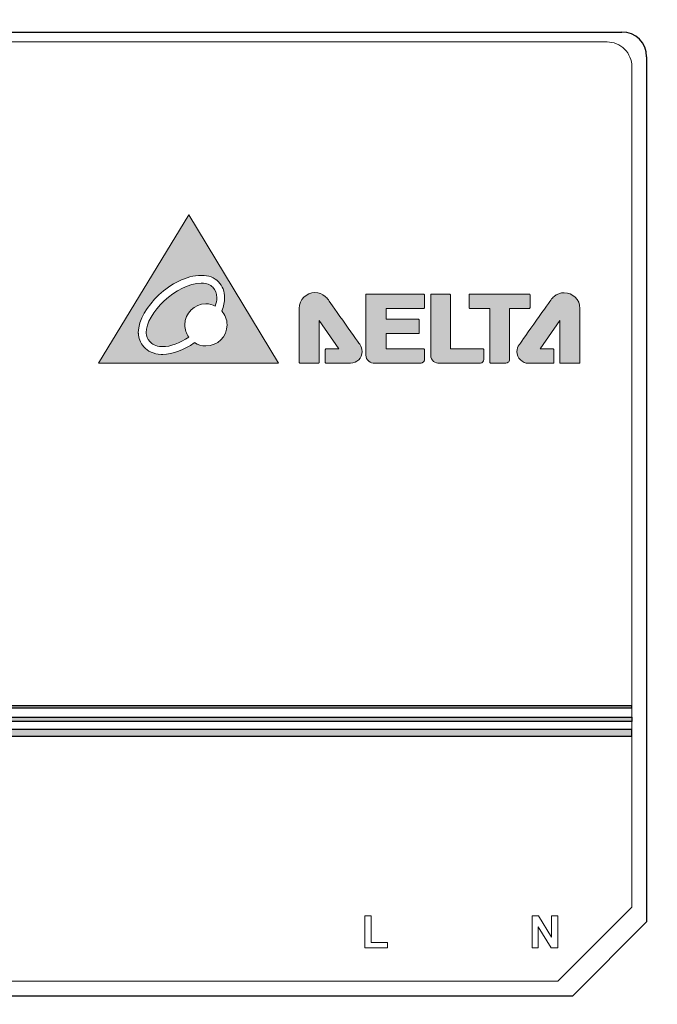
# Model space of a CAD drawing. Header units: inches. Extents: x 0 to 5108, y 0 to 2887.
# Tile 9 of 12: x 330 to 356, y 129 to 169. Entities that reach past the tile are written whole.
import ezdxf

# ---------------------------------------------------------------- set-up
doc = ezdxf.new("R2010")
doc.units = ezdxf.units.IN
doc.header["$MEASUREMENT"] = 0
doc.layers.add('Dimension', color=2, linetype='Continuous', lineweight=9)
doc.styles.add('ROMANS', font='romans')
doc.dimstyles.new('yutana', dxfattribs={"dimscale": 2, "dimtxt": 2, "dimasz": 1.5, "dimexe": 1, "dimexo": 1, "dimgap": 1, "dimtad": 1, "dimdec": 1, "dimzin": 0, "dimdsep": 46, "dimtxsty": 'ROMANS', "dimcen": 0, "dimadec": 0, "dimazin": 0, "dimtp": 0.01, "dimtm": 0.01, "dimtfac": 1, "dimtdec": 1, "dimtmove": 0, "dimatfit": 3, "dimfxl": 1, "dimtolj": 1, "dimtzin": 0, "dimlwd": 0, "dimlwe": 0, "dimarcsym": 0})

# ---------------------------------------------------------------- blocks, each defined once
blk = doc.blocks.new('*D21')
at = {"layer": 'Defpoints', "color": 0}
for p in [(357.306, 190.501), (378.806, 190.501), (274.306, 106.501)]:
    blk.add_point(p, dxfattribs=at)
at = {"layer": 'Dimension', "color": 0, "lineweight": 0}
for p, q in [((359.306, 190.501), (380.806, 190.501)), ((378.806, 112.501), (378.806, 184.501)), ((276.306, 106.501), (380.806, 106.501))]:
    blk.add_line(p, q, dxfattribs=at)
at = {"layer": 'Dimension', "color": 0}
for points in [[(377.806, 184.501), (379.806, 184.501), (378.806, 190.501)], [(377.806, 112.501), (379.806, 112.501), (378.806, 106.501)]]:
    blk.add_solid(points, dxfattribs=at)
at = {"layer": 'Dimension', "color": 0, "insert": (374.306, 148.501), "char_height": 5, "attachment_point": 5, "rotation": 90, "style": 'ROMANS'}
blk.add_mtext('\\A1;84.0', dxfattribs=at)
blk = doc.blocks.new('*D18')
at = {"color": 0, "lineweight": 0}
for p, q in [((274.306, 108.501), (274.306, 209.001)), ((357.306, 192.501), (357.306, 209.001)), ((277.306, 207.001), (354.306, 207.001))]:
    blk.add_line(p, q, dxfattribs=at)
at = {"color": 0}
for points in [[(277.306, 207.501), (277.306, 206.501), (274.306, 207.001)], [(354.306, 207.501), (354.306, 206.501), (357.306, 207.001)]]:
    blk.add_solid(points, dxfattribs=at)
at = {"layer": 'Defpoints', "color": 0}
for p in [(357.306, 207.001), (357.306, 190.501), (274.306, 106.501)]:
    blk.add_point(p, dxfattribs=at)
at = {"color": 0, "insert": (315.806, 211.001), "char_height": 4, "attachment_point": 5, "style": 'ROMANS'}
blk.add_mtext('\\A1;83.0', dxfattribs=at)

msp = doc.modelspace()

# ---------------------------------------------------------------- hatches: boundary and pattern name
h = msp.add_hatch(color=256)
edge = h.paths.add_edge_path(flags=16)
edge.add_spline(control_points=[(341.746, 156.819), (341.746, 156.819), (341.746, 156.819), (341.746, 156.819)], knot_values=[6, 6, 6, 6, 7, 7, 7, 7], degree=3, periodic=0)
edge = h.paths.add_edge_path(flags=17)
edge.add_spline(control_points=[(341.746, 156.819), (341.746, 156.819), (341.746, 156.819), (341.746, 156.819)], knot_values=[5, 5, 5, 5, 6, 6, 6, 6], degree=3, periodic=0)
edge = h.paths.add_edge_path(flags=17)
edge.add_spline(control_points=[(342.928, 157.161), (342.928, 157.161), (342.928, 157.161), (342.928, 157.161)], knot_values=[1, 1, 1, 1, 2, 2, 2, 2], degree=3, periodic=0)
edge = h.paths.add_edge_path(flags=17)
edge.add_spline(control_points=[(349.218, 154.751), (349.218, 154.751), (349.218, 154.751), (349.218, 154.751)], knot_values=[18, 18, 18, 18, 19, 19, 19, 19], degree=3, periodic=0)
edge = h.paths.add_edge_path(flags=17)
edge.add_spline(control_points=[(349.086, 154.601), (349.086, 154.601), (349.086, 154.601), (349.086, 154.601)], knot_values=[14, 14, 14, 14, 15, 15, 15, 15], degree=3, periodic=0)
edge = h.paths.add_edge_path(flags=16)
edge.add_spline(control_points=[(350.109, 154.608), (350.109, 154.608), (350.109, 154.608), (350.109, 154.608)], knot_values=[14, 14, 14, 14, 15, 15, 15, 15], degree=3, periodic=0)
edge = h.paths.add_edge_path(flags=0)
edge.add_spline(control_points=[(338.412, 157.252), (338.411, 157.432), (338.354, 157.574), (338.255, 157.674)], knot_values=[13, 13, 13, 13, 14, 14, 14, 14], degree=3, periodic=0)
edge.add_spline(control_points=[(338.255, 157.674), (338.155, 157.774), (338.006, 157.84), (337.79, 157.841)], knot_values=[0, 0, 0, 0, 1, 1, 1, 1], degree=3, periodic=0)
edge.add_spline(control_points=[(337.79, 157.841), (337.79, 157.841), (337.785, 157.841), (337.785, 157.841)], knot_values=[1, 1, 1, 1, 2, 2, 2, 2], degree=3, periodic=0)
edge.add_spline(control_points=[(337.785, 157.841), (337.298, 157.841), (336.725, 157.542), (336.286, 157.132)], knot_values=[2, 2, 2, 2, 3, 3, 3, 3], degree=3, periodic=0)
edge.add_spline(control_points=[(336.286, 157.132), (335.844, 156.724), (335.547, 156.203), (335.553, 155.845)], knot_values=[3, 3, 3, 3, 4, 4, 4, 4], degree=3, periodic=0)
edge.add_spline(control_points=[(335.553, 155.845), (335.553, 155.837), (335.553, 155.827), (335.554, 155.817)], knot_values=[4, 4, 4, 4, 5, 5, 5, 5], degree=3, periodic=0)
edge.add_spline(control_points=[(335.554, 155.817), (335.557, 155.717), (335.602, 155.581), (335.698, 155.477)], knot_values=[5, 5, 5, 5, 6, 6, 6, 6], degree=3, periodic=0)
edge.add_spline(control_points=[(335.698, 155.477), (335.794, 155.371), (335.937, 155.286), (336.172, 155.273)], knot_values=[6, 6, 6, 6, 7, 7, 7, 7], degree=3, periodic=0)
edge.add_spline(control_points=[(336.172, 155.273), (336.19, 155.273), (336.206, 155.273), (336.223, 155.273)], knot_values=[7, 7, 7, 7, 8, 8, 8, 8], degree=3, periodic=0)
edge.add_spline(control_points=[(336.223, 155.273), (336.531, 155.271), (336.916, 155.416), (337.277, 155.659)], knot_values=[8, 8, 8, 8, 9, 9, 9, 9], degree=3, periodic=0)
edge.add_spline(control_points=[(337.277, 155.659), (337.177, 155.798), (337.118, 155.969), (337.118, 156.154), (337.118, 156.625), (337.5, 157.008), (337.971, 157.008), (338.108, 157.008), (338.236, 156.975), (338.35, 156.917)], knot_values=[9, 9, 9, 9, 10, 10, 10, 11, 11, 11, 12, 12, 12, 12], degree=3, periodic=0)
edge.add_spline(control_points=[(338.35, 156.917), (338.391, 157.037), (338.412, 157.15), (338.412, 157.252)], knot_values=[12, 12, 12, 12, 13, 13, 13, 13], degree=3, periodic=0)
edge = h.paths.add_edge_path(flags=16)
edge.add_spline(control_points=[(338.612, 156.716), (338.745, 156.566), (338.826, 156.37), (338.826, 156.154), (338.826, 155.681), (338.443, 155.3), (337.971, 155.3)], knot_values=[13, 13, 13, 13, 14, 14, 14, 15, 15, 15, 15], degree=3, periodic=0)
edge.add_spline(control_points=[(337.971, 155.3), (337.802, 155.3), (337.645, 155.35), (337.513, 155.435)], knot_values=[0, 0, 0, 0, 1, 1, 1, 1], degree=3, periodic=0)
edge.add_spline(control_points=[(337.513, 155.435), (337.508, 155.433), (337.505, 155.429), (337.502, 155.428)], knot_values=[1, 1, 1, 1, 2, 2, 2, 2], degree=3, periodic=0)
edge.add_spline(control_points=[(337.502, 155.428), (337.089, 155.14), (336.64, 154.957), (336.223, 154.955)], knot_values=[2, 2, 2, 2, 3, 3, 3, 3], degree=3, periodic=0)
edge.add_spline(control_points=[(336.223, 154.955), (336.201, 154.955), (336.179, 154.956), (336.157, 154.957)], knot_values=[3, 3, 3, 3, 4, 4, 4, 4], degree=3, periodic=0)
edge.add_spline(control_points=[(336.157, 154.957), (335.847, 154.971), (335.612, 155.096), (335.463, 155.263)], knot_values=[4, 4, 4, 4, 5, 5, 5, 5], degree=3, periodic=0)
edge.add_spline(control_points=[(335.463, 155.263), (335.312, 155.43), (335.244, 155.629), (335.237, 155.803)], knot_values=[5, 5, 5, 5, 6, 6, 6, 6], degree=3, periodic=0)
edge.add_spline(control_points=[(335.237, 155.803), (335.235, 155.817), (335.235, 155.831), (335.235, 155.845)], knot_values=[6, 6, 6, 6, 7, 7, 7, 7], degree=3, periodic=0)
edge.add_spline(control_points=[(335.235, 155.845), (335.241, 156.359), (335.591, 156.913), (336.07, 157.363)], knot_values=[7, 7, 7, 7, 8, 8, 8, 8], degree=3, periodic=0)
edge.add_spline(control_points=[(336.07, 157.363), (336.551, 157.809), (337.171, 158.151), (337.781, 158.158)], knot_values=[8, 8, 8, 8, 9, 9, 9, 9], degree=3, periodic=0)
edge.add_spline(control_points=[(337.781, 158.158), (337.783, 158.158), (337.786, 158.158), (337.79, 158.158)], knot_values=[9, 9, 9, 9, 10, 10, 10, 10], degree=3, periodic=0)
edge.add_spline(control_points=[(337.79, 158.158), (338.073, 158.159), (338.315, 158.065), (338.48, 157.898)], knot_values=[10, 10, 10, 10, 11, 11, 11, 11], degree=3, periodic=0)
edge.add_spline(control_points=[(338.48, 157.898), (338.645, 157.731), (338.729, 157.5), (338.729, 157.252)], knot_values=[11, 11, 11, 11, 12, 12, 12, 12], degree=3, periodic=0)
edge.add_spline(control_points=[(338.729, 157.252), (338.729, 157.08), (338.689, 156.899), (338.612, 156.716)], knot_values=[12, 12, 12, 12, 13, 13, 13, 13], degree=3, periodic=0)
h.paths.add_polyline_path([(340.907, 154.601), (337.276, 160.601), (333.627, 154.601)])
edge = h.paths.add_edge_path()
edge.add_spline(control_points=[(353.106, 156.818), (353.106, 157.17), (352.82, 157.455), (352.468, 157.455)], knot_values=[21, 21, 21, 21, 22, 22, 22, 22], degree=3, periodic=0)
edge.add_spline(control_points=[(352.468, 157.455), (352.313, 157.455), (352.169, 157.399), (352.059, 157.306)], knot_values=[0, 0, 0, 0, 1, 1, 1, 1], degree=3, periodic=0)
edge.add_spline(control_points=[(352.059, 157.306), (352.017, 157.271), (351.965, 157.216), (351.926, 157.159)], knot_values=[1, 1, 1, 1, 2, 2, 2, 2], degree=3, periodic=0)
edge.add_spline(control_points=[(351.926, 157.159), (351.855, 157.059), (351.535, 156.605), (351.234, 156.177)], knot_values=[2, 2, 2, 2, 3, 3, 3, 3], degree=3, periodic=0)
edge.add_spline(control_points=[(351.234, 156.177), (350.931, 155.749), (350.645, 155.348), (350.645, 155.347)], knot_values=[3, 3, 3, 3, 4, 4, 4, 4], degree=3, periodic=0)
edge.add_spline(control_points=[(350.645, 155.347), (350.591, 155.27), (350.558, 155.176), (350.558, 155.074), (350.558, 154.813), (350.771, 154.601), (351.032, 154.601)], knot_values=[4, 4, 4, 4, 5, 5, 5, 6, 6, 6, 6], degree=3, periodic=0)
edge.add_spline(control_points=[(351.032, 154.601), (351.032, 154.601), (352.016, 154.601), (352.016, 154.601)], knot_values=[6, 6, 6, 6, 7, 7, 7, 7], degree=3, periodic=0)
edge.add_spline(control_points=[(352.016, 154.601), (352.025, 154.601), (352.034, 154.604), (352.04, 154.611)], knot_values=[7, 7, 7, 7, 8, 8, 8, 8], degree=3, periodic=0)
edge.add_spline(control_points=[(352.04, 154.611), (352.046, 154.617), (352.049, 154.626), (352.049, 154.635)], knot_values=[8, 8, 8, 8, 9, 9, 9, 9], degree=3, periodic=0)
edge.add_spline(control_points=[(352.049, 154.635), (352.049, 154.635), (352.049, 155.149), (352.049, 155.149)], knot_values=[9, 9, 9, 9, 10, 10, 10, 10], degree=3, periodic=0)
edge.add_spline(control_points=[(352.049, 155.149), (352.049, 155.157), (352.046, 155.166), (352.04, 155.172)], knot_values=[10, 10, 10, 10, 11, 11, 11, 11], degree=3, periodic=0)
edge.add_spline(control_points=[(352.04, 155.172), (352.034, 155.178), (352.025, 155.182), (352.016, 155.182)], knot_values=[11, 11, 11, 11, 12, 12, 12, 12], degree=3, periodic=0)
edge.add_spline(control_points=[(352.016, 155.182), (352.016, 155.182), (351.498, 155.182), (351.498, 155.182)], knot_values=[12, 12, 12, 12, 13, 13, 13, 13], degree=3, periodic=0)
edge.add_spline(control_points=[(351.498, 155.182), (351.498, 155.182), (352.295, 156.328), (352.295, 156.328)], knot_values=[13, 13, 13, 13, 14, 14, 14, 14], degree=3, periodic=0)
edge.add_spline(control_points=[(352.295, 156.328), (352.295, 156.328), (352.295, 154.635), (352.295, 154.635)], knot_values=[14, 14, 14, 14, 15, 15, 15, 15], degree=3, periodic=0)
edge.add_spline(control_points=[(352.295, 154.635), (352.295, 154.626), (352.299, 154.617), (352.304, 154.611)], knot_values=[15, 15, 15, 15, 16, 16, 16, 16], degree=3, periodic=0)
edge.add_spline(control_points=[(352.304, 154.611), (352.312, 154.604), (352.321, 154.601), (352.33, 154.601)], knot_values=[16, 16, 16, 16, 17, 17, 17, 17], degree=3, periodic=0)
edge.add_spline(control_points=[(352.33, 154.601), (352.33, 154.601), (353.072, 154.601), (353.072, 154.601)], knot_values=[17, 17, 17, 17, 18, 18, 18, 18], degree=3, periodic=0)
edge.add_spline(control_points=[(353.072, 154.601), (353.082, 154.601), (353.09, 154.604), (353.096, 154.611)], knot_values=[18, 18, 18, 18, 19, 19, 19, 19], degree=3, periodic=0)
edge.add_spline(control_points=[(353.096, 154.611), (353.102, 154.617), (353.106, 154.626), (353.106, 154.635)], knot_values=[19, 19, 19, 19, 20, 20, 20, 20], degree=3, periodic=0)
edge.add_spline(control_points=[(353.106, 154.635), (353.106, 154.635), (353.106, 156.818), (353.106, 156.818)], knot_values=[20, 20, 20, 20, 21, 21, 21, 21], degree=3, periodic=0)
edge = h.paths.add_edge_path()
edge.add_spline(control_points=[(344.208, 155.348), (344.208, 155.35), (343.922, 155.752), (343.62, 156.179)], knot_values=[25, 25, 25, 25, 26, 26, 26, 26], degree=3, periodic=0)
edge.add_spline(control_points=[(343.62, 156.179), (343.318, 156.607), (342.997, 157.06), (342.928, 157.161)], knot_values=[0, 0, 0, 0, 1, 1, 1, 1], degree=3, periodic=0)
edge.add_spline(control_points=[(342.928, 157.161), (342.888, 157.218), (342.836, 157.273), (342.794, 157.307)], knot_values=[2, 2, 2, 2, 3, 3, 3, 3], degree=3, periodic=0)
edge.add_spline(control_points=[(342.794, 157.307), (342.683, 157.401), (342.54, 157.457), (342.385, 157.457), (342.032, 157.457), (341.746, 157.172), (341.746, 156.819)], knot_values=[3, 3, 3, 3, 4, 4, 4, 5, 5, 5, 5], degree=3, periodic=0)
edge.add_spline(control_points=[(341.746, 156.819), (341.746, 156.819), (341.746, 155.849), (341.746, 155.849)], knot_values=[7, 7, 7, 7, 8, 8, 8, 8], degree=3, periodic=0)
edge.add_spline(control_points=[(341.746, 155.849), (341.746, 155.343), (341.746, 154.797), (341.746, 154.637), (341.746, 154.628), (341.75, 154.618), (341.758, 154.613)], knot_values=[8, 8, 8, 8, 9, 9, 9, 10, 10, 10, 10], degree=3, periodic=0)
edge.add_spline(control_points=[(341.758, 154.613), (341.763, 154.607), (341.771, 154.603), (341.781, 154.603)], knot_values=[10, 10, 10, 10, 11, 11, 11, 11], degree=3, periodic=0)
edge.add_spline(control_points=[(341.781, 154.603), (341.781, 154.603), (342.523, 154.603), (342.523, 154.603)], knot_values=[11, 11, 11, 11, 12, 12, 12, 12], degree=3, periodic=0)
edge.add_spline(control_points=[(342.523, 154.603), (342.533, 154.603), (342.542, 154.607), (342.547, 154.613)], knot_values=[12, 12, 12, 12, 13, 13, 13, 13], degree=3, periodic=0)
edge.add_spline(control_points=[(342.547, 154.613), (342.553, 154.618), (342.557, 154.628), (342.557, 154.637)], knot_values=[13, 13, 13, 13, 14, 14, 14, 14], degree=3, periodic=0)
edge.add_spline(control_points=[(342.557, 154.637), (342.557, 154.637), (342.557, 156.33), (342.557, 156.33)], knot_values=[14, 14, 14, 14, 15, 15, 15, 15], degree=3, periodic=0)
edge.add_spline(control_points=[(342.557, 156.33), (342.557, 156.33), (343.355, 155.184), (343.355, 155.184)], knot_values=[15, 15, 15, 15, 16, 16, 16, 16], degree=3, periodic=0)
edge.add_spline(control_points=[(343.355, 155.184), (343.355, 155.184), (342.837, 155.184), (342.837, 155.184)], knot_values=[16, 16, 16, 16, 17, 17, 17, 17], degree=3, periodic=0)
edge.add_spline(control_points=[(342.837, 155.184), (342.828, 155.184), (342.819, 155.18), (342.812, 155.173)], knot_values=[17, 17, 17, 17, 18, 18, 18, 18], degree=3, periodic=0)
edge.add_spline(control_points=[(342.812, 155.173), (342.806, 155.168), (342.802, 155.159), (342.802, 155.149)], knot_values=[18, 18, 18, 18, 19, 19, 19, 19], degree=3, periodic=0)
edge.add_spline(control_points=[(342.802, 155.149), (342.802, 155.149), (342.802, 154.637), (342.802, 154.637)], knot_values=[19, 19, 19, 19, 20, 20, 20, 20], degree=3, periodic=0)
edge.add_spline(control_points=[(342.802, 154.637), (342.802, 154.628), (342.806, 154.619), (342.812, 154.613)], knot_values=[20, 20, 20, 20, 21, 21, 21, 21], degree=3, periodic=0)
edge.add_spline(control_points=[(342.812, 154.613), (342.819, 154.606), (342.828, 154.603), (342.837, 154.603)], knot_values=[21, 21, 21, 21, 22, 22, 22, 22], degree=3, periodic=0)
edge.add_spline(control_points=[(342.837, 154.603), (342.837, 154.603), (343.82, 154.603), (343.82, 154.603)], knot_values=[22, 22, 22, 22, 23, 23, 23, 23], degree=3, periodic=0)
edge.add_spline(control_points=[(343.82, 154.603), (344.082, 154.603), (344.293, 154.814), (344.293, 155.077), (344.293, 155.178), (344.261, 155.271), (344.208, 155.348)], knot_values=[23, 23, 23, 23, 24, 24, 24, 25, 25, 25, 25], degree=3, periodic=0)
edge = h.paths.add_edge_path()
edge.add_spline(control_points=[(349.218, 154.752), (349.218, 154.8), (349.218, 155.042), (349.218, 155.149)], knot_values=[20, 20, 20, 20, 21, 21, 21, 21], degree=3, periodic=0)
edge.add_spline(control_points=[(349.218, 155.149), (349.218, 155.158), (349.215, 155.166), (349.209, 155.172)], knot_values=[0, 0, 0, 0, 1, 1, 1, 1], degree=3, periodic=0)
edge.add_spline(control_points=[(349.209, 155.172), (349.202, 155.179), (349.193, 155.182), (349.184, 155.182)], knot_values=[1, 1, 1, 1, 2, 2, 2, 2], degree=3, periodic=0)
edge.add_spline(control_points=[(349.184, 155.182), (349.184, 155.182), (347.862, 155.182), (347.862, 155.182)], knot_values=[2, 2, 2, 2, 3, 3, 3, 3], degree=3, periodic=0)
edge.add_spline(control_points=[(347.862, 155.182), (347.862, 155.182), (347.862, 157.367), (347.862, 157.367)], knot_values=[3, 3, 3, 3, 4, 4, 4, 4], degree=3, periodic=0)
edge.add_spline(control_points=[(347.862, 157.367), (347.862, 157.376), (347.858, 157.384), (347.852, 157.39)], knot_values=[4, 4, 4, 4, 5, 5, 5, 5], degree=3, periodic=0)
edge.add_spline(control_points=[(347.852, 157.39), (347.846, 157.396), (347.837, 157.4), (347.827, 157.4)], knot_values=[5, 5, 5, 5, 6, 6, 6, 6], degree=3, periodic=0)
edge.add_spline(control_points=[(347.827, 157.4), (347.827, 157.4), (347.1, 157.4), (347.1, 157.4)], knot_values=[6, 6, 6, 6, 7, 7, 7, 7], degree=3, periodic=0)
edge.add_spline(control_points=[(347.1, 157.4), (347.08, 157.4), (347.066, 157.386), (347.066, 157.367)], knot_values=[7, 7, 7, 7, 8, 8, 8, 8], degree=3, periodic=0)
edge.add_spline(control_points=[(347.066, 157.367), (347.066, 157.367), (347.066, 157.075), (347.066, 157.075)], knot_values=[8, 8, 8, 8, 9, 9, 9, 9], degree=3, periodic=0)
edge.add_spline(control_points=[(347.066, 157.075), (347.066, 157.075), (347.066, 156.274), (347.066, 156.274)], knot_values=[9, 9, 9, 9, 10, 10, 10, 10], degree=3, periodic=0)
edge.add_spline(control_points=[(347.066, 156.274), (347.066, 156.274), (347.066, 154.938), (347.066, 154.938)], knot_values=[10, 10, 10, 10, 11, 11, 11, 11], degree=3, periodic=0)
edge.add_spline(control_points=[(347.066, 154.938), (347.066, 154.815), (347.118, 154.732), (347.186, 154.678)], knot_values=[11, 11, 11, 11, 12, 12, 12, 12], degree=3, periodic=0)
edge.add_spline(control_points=[(347.186, 154.678), (347.255, 154.624), (347.338, 154.601), (347.401, 154.601)], knot_values=[12, 12, 12, 12, 13, 13, 13, 13], degree=3, periodic=0)
edge.add_spline(control_points=[(347.401, 154.601), (347.401, 154.601), (349.086, 154.601), (349.086, 154.601)], knot_values=[13, 13, 13, 13, 14, 14, 14, 14], degree=3, periodic=0)
edge.add_spline(control_points=[(349.086, 154.601), (349.086, 154.601), (349.087, 154.601), (349.087, 154.601)], knot_values=[15, 15, 15, 15, 16, 16, 16, 16], degree=3, periodic=0)
edge.add_spline(control_points=[(349.087, 154.601), (349.124, 154.602), (349.154, 154.624), (349.179, 154.655)], knot_values=[16, 16, 16, 16, 17, 17, 17, 17], degree=3, periodic=0)
edge.add_spline(control_points=[(349.179, 154.655), (349.202, 154.688), (349.216, 154.723), (349.218, 154.751)], knot_values=[17, 17, 17, 17, 18, 18, 18, 18], degree=3, periodic=0)
edge.add_spline(control_points=[(349.218, 154.751), (349.218, 154.751), (349.218, 154.752), (349.218, 154.752)], knot_values=[19, 19, 19, 19, 20, 20, 20, 20], degree=3, periodic=0)
edge = h.paths.add_edge_path()
edge.add_spline(control_points=[(346.812, 154.73), (346.812, 154.73), (346.812, 155.154), (346.812, 155.154)], knot_values=[30, 30, 30, 30, 31, 31, 31, 31], degree=3, periodic=0)
edge.add_spline(control_points=[(346.812, 155.154), (346.812, 155.164), (346.808, 155.172), (346.802, 155.178)], knot_values=[0, 0, 0, 0, 1, 1, 1, 1], degree=3, periodic=0)
edge.add_spline(control_points=[(346.802, 155.178), (346.796, 155.184), (346.787, 155.189), (346.778, 155.189)], knot_values=[1, 1, 1, 1, 2, 2, 2, 2], degree=3, periodic=0)
edge.add_spline(control_points=[(346.778, 155.189), (346.778, 155.189), (345.264, 155.189), (345.264, 155.189)], knot_values=[2, 2, 2, 2, 3, 3, 3, 3], degree=3, periodic=0)
edge.add_spline(control_points=[(345.264, 155.189), (345.264, 155.189), (345.264, 155.8), (345.264, 155.8)], knot_values=[3, 3, 3, 3, 4, 4, 4, 4], degree=3, periodic=0)
edge.add_spline(control_points=[(345.264, 155.8), (345.264, 155.8), (346.568, 155.8), (346.568, 155.8)], knot_values=[4, 4, 4, 4, 5, 5, 5, 5], degree=3, periodic=0)
edge.add_spline(control_points=[(346.568, 155.8), (346.579, 155.8), (346.587, 155.803), (346.593, 155.81)], knot_values=[5, 5, 5, 5, 6, 6, 6, 6], degree=3, periodic=0)
edge.add_spline(control_points=[(346.593, 155.81), (346.6, 155.817), (346.603, 155.825), (346.603, 155.834)], knot_values=[6, 6, 6, 6, 7, 7, 7, 7], degree=3, periodic=0)
edge.add_spline(control_points=[(346.603, 155.834), (346.603, 155.834), (346.603, 156.348), (346.603, 156.348)], knot_values=[7, 7, 7, 7, 8, 8, 8, 8], degree=3, periodic=0)
edge.add_spline(control_points=[(346.603, 156.348), (346.603, 156.359), (346.6, 156.367), (346.593, 156.373)], knot_values=[8, 8, 8, 8, 9, 9, 9, 9], degree=3, periodic=0)
edge.add_spline(control_points=[(346.593, 156.373), (346.587, 156.379), (346.579, 156.383), (346.568, 156.383)], knot_values=[9, 9, 9, 9, 10, 10, 10, 10], degree=3, periodic=0)
edge.add_spline(control_points=[(346.568, 156.383), (346.568, 156.383), (345.267, 156.383), (345.267, 156.383)], knot_values=[10, 10, 10, 10, 11, 11, 11, 11], degree=3, periodic=0)
edge.add_spline(control_points=[(345.267, 156.383), (345.267, 156.383), (345.267, 156.811), (345.267, 156.811)], knot_values=[11, 11, 11, 11, 12, 12, 12, 12], degree=3, periodic=0)
edge.add_spline(control_points=[(345.267, 156.811), (345.267, 156.811), (346.778, 156.811), (346.778, 156.811)], knot_values=[12, 12, 12, 12, 13, 13, 13, 13], degree=3, periodic=0)
edge.add_spline(control_points=[(346.778, 156.811), (346.787, 156.811), (346.796, 156.814), (346.802, 156.819)], knot_values=[13, 13, 13, 13, 14, 14, 14, 14], degree=3, periodic=0)
edge.add_spline(control_points=[(346.802, 156.819), (346.808, 156.826), (346.812, 156.835), (346.812, 156.844)], knot_values=[14, 14, 14, 14, 15, 15, 15, 15], degree=3, periodic=0)
edge.add_spline(control_points=[(346.812, 156.844), (346.812, 156.844), (346.812, 157.369), (346.812, 157.369)], knot_values=[15, 15, 15, 15, 16, 16, 16, 16], degree=3, periodic=0)
edge.add_spline(control_points=[(346.812, 157.369), (346.812, 157.378), (346.808, 157.386), (346.802, 157.392)], knot_values=[16, 16, 16, 16, 17, 17, 17, 17], degree=3, periodic=0)
edge.add_spline(control_points=[(346.802, 157.392), (346.796, 157.398), (346.787, 157.402), (346.778, 157.402)], knot_values=[17, 17, 17, 17, 18, 18, 18, 18], degree=3, periodic=0)
edge.add_spline(control_points=[(346.778, 157.402), (346.778, 157.402), (344.476, 157.402), (344.476, 157.402)], knot_values=[18, 18, 18, 18, 19, 19, 19, 19], degree=3, periodic=0)
edge.add_spline(control_points=[(344.476, 157.402), (344.467, 157.402), (344.458, 157.398), (344.452, 157.392)], knot_values=[19, 19, 19, 19, 20, 20, 20, 20], degree=3, periodic=0)
edge.add_spline(control_points=[(344.452, 157.392), (344.446, 157.386), (344.441, 157.377), (344.441, 157.369)], knot_values=[20, 20, 20, 20, 21, 21, 21, 21], degree=3, periodic=0)
edge.add_spline(control_points=[(344.441, 157.369), (344.441, 157.369), (344.441, 154.929), (344.441, 154.929)], knot_values=[21, 21, 21, 21, 22, 22, 22, 22], degree=3, periodic=0)
edge.add_spline(control_points=[(344.441, 154.929), (344.441, 154.825), (344.494, 154.744), (344.563, 154.688)], knot_values=[22, 22, 22, 22, 23, 23, 23, 23], degree=3, periodic=0)
edge.add_spline(control_points=[(344.563, 154.688), (344.635, 154.632), (344.722, 154.602), (344.793, 154.601)], knot_values=[23, 23, 23, 23, 24, 24, 24, 24], degree=3, periodic=0)
edge.add_spline(control_points=[(344.793, 154.601), (344.793, 154.601), (346.659, 154.601), (346.659, 154.601)], knot_values=[24, 24, 24, 24, 25, 25, 25, 25], degree=3, periodic=0)
edge.add_spline(control_points=[(346.659, 154.601), (346.699, 154.602), (346.734, 154.621), (346.765, 154.648)], knot_values=[25, 25, 25, 25, 26, 26, 26, 26], degree=3, periodic=0)
edge.add_spline(control_points=[(346.765, 154.648), (346.78, 154.663), (346.79, 154.677), (346.798, 154.69)], knot_values=[26, 26, 26, 26, 27, 27, 27, 27], degree=3, periodic=0)
edge.add_spline(control_points=[(346.798, 154.69), (346.803, 154.697), (346.805, 154.704), (346.807, 154.708)], knot_values=[27, 27, 27, 27, 28, 28, 28, 28], degree=3, periodic=0)
edge.add_spline(control_points=[(346.807, 154.708), (346.808, 154.715), (346.812, 154.717), (346.812, 154.729)], knot_values=[28, 28, 28, 28, 29, 29, 29, 29], degree=3, periodic=0)
edge.add_spline(control_points=[(346.812, 154.729), (346.812, 154.729), (346.812, 154.73), (346.812, 154.73)], knot_values=[29, 29, 29, 29, 30, 30, 30, 30], degree=3, periodic=0)
edge = h.paths.add_edge_path()
edge.add_spline(control_points=[(351.052, 156.818), (351.061, 156.818), (351.07, 156.822), (351.077, 156.828)], knot_values=[20, 20, 20, 20, 21, 21, 21, 21], degree=3, periodic=0)
edge.add_spline(control_points=[(351.077, 156.828), (351.082, 156.834), (351.086, 156.843), (351.086, 156.852)], knot_values=[0, 0, 0, 0, 1, 1, 1, 1], degree=3, periodic=0)
edge.add_spline(control_points=[(351.086, 156.852), (351.086, 156.852), (351.086, 157.366), (351.086, 157.366)], knot_values=[1, 1, 1, 1, 2, 2, 2, 2], degree=3, periodic=0)
edge.add_spline(control_points=[(351.086, 157.366), (351.086, 157.384), (351.071, 157.4), (351.052, 157.4)], knot_values=[2, 2, 2, 2, 3, 3, 3, 3], degree=3, periodic=0)
edge.add_spline(control_points=[(351.052, 157.4), (351.052, 157.4), (348.657, 157.402), (348.657, 157.402)], knot_values=[3, 3, 3, 3, 4, 4, 4, 4], degree=3, periodic=0)
edge.add_spline(control_points=[(348.657, 157.402), (348.648, 157.402), (348.639, 157.398), (348.633, 157.392)], knot_values=[4, 4, 4, 4, 5, 5, 5, 5], degree=3, periodic=0)
edge.add_spline(control_points=[(348.633, 157.392), (348.627, 157.387), (348.623, 157.377), (348.623, 157.369)], knot_values=[5, 5, 5, 5, 6, 6, 6, 6], degree=3, periodic=0)
edge.add_spline(control_points=[(348.623, 157.369), (348.623, 157.369), (348.623, 156.849), (348.623, 156.849)], knot_values=[6, 6, 6, 6, 7, 7, 7, 7], degree=3, periodic=0)
edge.add_spline(control_points=[(348.623, 156.849), (348.623, 156.84), (348.627, 156.832), (348.633, 156.824)], knot_values=[7, 7, 7, 7, 8, 8, 8, 8], degree=3, periodic=0)
edge.add_spline(control_points=[(348.633, 156.824), (348.639, 156.819), (348.648, 156.815), (348.657, 156.815)], knot_values=[8, 8, 8, 8, 9, 9, 9, 9], degree=3, periodic=0)
edge.add_spline(control_points=[(348.657, 156.815), (348.657, 156.815), (349.464, 156.815), (349.464, 156.815)], knot_values=[9, 9, 9, 9, 10, 10, 10, 10], degree=3, periodic=0)
edge.add_spline(control_points=[(349.464, 156.815), (349.464, 156.815), (349.464, 154.642), (349.464, 154.642)], knot_values=[10, 10, 10, 10, 11, 11, 11, 11], degree=3, periodic=0)
edge.add_spline(control_points=[(349.464, 154.642), (349.464, 154.632), (349.468, 154.624), (349.474, 154.617)], knot_values=[11, 11, 11, 11, 12, 12, 12, 12], degree=3, periodic=0)
edge.add_spline(control_points=[(349.474, 154.617), (349.481, 154.611), (349.489, 154.608), (349.497, 154.608)], knot_values=[12, 12, 12, 12, 13, 13, 13, 13], degree=3, periodic=0)
edge.add_spline(control_points=[(349.497, 154.608), (349.497, 154.608), (350.109, 154.608), (350.109, 154.608)], knot_values=[13, 13, 13, 13, 14, 14, 14, 14], degree=3, periodic=0)
edge.add_spline(control_points=[(350.109, 154.608), (350.14, 154.608), (350.175, 154.618), (350.205, 154.643)], knot_values=[15, 15, 15, 15, 16, 16, 16, 16], degree=3, periodic=0)
edge.add_spline(control_points=[(350.205, 154.643), (350.231, 154.666), (350.254, 154.706), (350.254, 154.761)], knot_values=[16, 16, 16, 16, 17, 17, 17, 17], degree=3, periodic=0)
edge.add_spline(control_points=[(350.254, 154.761), (350.254, 154.761), (350.254, 156.801), (350.254, 156.801)], knot_values=[17, 17, 17, 17, 18, 18, 18, 18], degree=3, periodic=0)
edge.add_spline(control_points=[(350.254, 156.801), (350.254, 156.801), (350.254, 156.818), (350.254, 156.818)], knot_values=[18, 18, 18, 18, 19, 19, 19, 19], degree=3, periodic=0)
edge.add_spline(control_points=[(350.254, 156.818), (350.254, 156.818), (351.052, 156.818), (351.052, 156.818)], knot_values=[19, 19, 19, 19, 20, 20, 20, 20], degree=3, periodic=0)
h = msp.add_hatch(color=256)
h.paths.add_polyline_path([(276.206, 140.659), (355.206, 140.659), (355.206, 140.747), (276.206, 140.747)])
h.paths.add_polyline_path([(355.206, 140.11), (276.206, 140.11), (276.206, 140.286), (355.206, 140.286)])
h.paths.add_polyline_path([(276.206, 139.512), (355.206, 139.512), (355.206, 139.777), (276.206, 139.777)])

# ---------------------------------------------------------------- linework, layer by layer
at = {"linetype": 'Continuous'}
for p, q in [((276.806, 168.001), (354.806, 168.001)), ((355.806, 167.001), (355.806, 132.001)), ((352.806, 129.001), (355.806, 132.001)), ((352.806, 129.001), (276.806, 129.001))]:
    msp.add_line(p, q, dxfattribs=at)
at = {"lineweight": 0}
for p, q in [((337.276, 160.601), (333.627, 154.601)), ((340.907, 154.601), (337.276, 160.601)), ((333.627, 154.601), (340.907, 154.601)), ((344.399, 130.948), (344.399, 132.248)), ((344.399, 132.248), (344.664, 132.248)), ((344.664, 132.248), (344.664, 131.169)), ((351.174, 130.948), (351.174, 132.248)), ((351.174, 132.248), (351.43, 132.248)), ((351.43, 132.248), (351.962, 131.38)), ((351.962, 131.38), (351.962, 132.248)), ((351.962, 132.248), (352.206, 132.248)), ((352.206, 132.248), (352.206, 130.948)), ((351.943, 130.948), (351.419, 131.795)), ((351.419, 131.795), (351.419, 130.948)), ((344.664, 131.169), (345.322, 131.169)), ((345.322, 131.169), (345.322, 130.948)), ((345.322, 130.948), (344.399, 130.948)), ((351.419, 130.948), (351.174, 130.948)), ((352.206, 130.948), (351.943, 130.948))]:
    msp.add_line(p, q, dxfattribs=at)
msp.add_lwpolyline([(276.206, 130.601), (276.206, 166.601, -0.414214), (277.206, 167.601), (354.206, 167.601, -0.414214), (355.206, 166.601), (355.206, 132.601), (352.206, 129.601), (277.206, 129.601, -0.414214)], format="xyb", close=True, dxfattribs=at)
for points in [[(276.206, 140.659), (355.206, 140.659), (355.206, 140.747), (276.206, 140.747)], [(355.206, 140.11), (276.206, 140.11), (276.206, 140.286), (355.206, 140.286)], [(276.206, 139.512), (355.206, 139.512), (355.206, 139.777), (276.206, 139.777)]]:
    msp.add_lwpolyline(points, close=True)
at = {"linetype": 'Continuous'}
msp.add_arc((354.806, 167.001), 1, 0, 90, dxfattribs=at)
at = {"lineweight": 0}
for points in [[(336.07, 157.363), (336.551, 157.809), (337.171, 158.151), (337.781, 158.158)], [(337.781, 158.158), (337.783, 158.158), (337.786, 158.158), (337.79, 158.158)], [(337.79, 158.158), (338.073, 158.159), (338.315, 158.065), (338.48, 157.898)], [(337.785, 157.841), (337.298, 157.841), (336.725, 157.542), (336.286, 157.132)], [(337.79, 157.841), (337.79, 157.841), (337.785, 157.841), (337.785, 157.841)], [(338.255, 157.674), (338.155, 157.774), (338.006, 157.84), (337.79, 157.841)], [(338.48, 157.898), (338.645, 157.731), (338.729, 157.5), (338.729, 157.252)], [(335.235, 155.845), (335.241, 156.359), (335.591, 156.913), (336.07, 157.363)], [(338.412, 157.252), (338.411, 157.432), (338.354, 157.574), (338.255, 157.674)], [(344.452, 157.392), (344.446, 157.386), (344.441, 157.377), (344.441, 157.369)], [(344.441, 157.369), (344.441, 157.369), (344.441, 154.929), (344.441, 154.929)], [(344.476, 157.402), (344.467, 157.402), (344.458, 157.398), (344.452, 157.392)], [(346.778, 157.402), (346.778, 157.402), (344.476, 157.402), (344.476, 157.402)], [(346.802, 157.392), (346.796, 157.398), (346.787, 157.402), (346.778, 157.402)], [(346.812, 157.369), (346.812, 157.378), (346.808, 157.386), (346.802, 157.392)], [(346.812, 156.844), (346.812, 156.844), (346.812, 157.369), (346.812, 157.369)], [(347.1, 157.4), (347.08, 157.4), (347.066, 157.386), (347.066, 157.367)], [(347.066, 157.367), (347.066, 157.367), (347.066, 157.075), (347.066, 157.075)], [(347.827, 157.4), (347.827, 157.4), (347.1, 157.4), (347.1, 157.4)], [(347.852, 157.39), (347.846, 157.396), (347.837, 157.4), (347.827, 157.4)], [(347.862, 157.367), (347.862, 157.376), (347.858, 157.384), (347.852, 157.39)], [(347.862, 155.182), (347.862, 155.182), (347.862, 157.367), (347.862, 157.367)], [(348.633, 157.392), (348.627, 157.387), (348.623, 157.377), (348.623, 157.369)], [(348.623, 157.369), (348.623, 157.369), (348.623, 156.849), (348.623, 156.849)], [(348.657, 157.402), (348.648, 157.402), (348.639, 157.398), (348.633, 157.392)], [(351.052, 157.4), (351.052, 157.4), (348.657, 157.402), (348.657, 157.402)], [(351.086, 157.366), (351.086, 157.384), (351.071, 157.4), (351.052, 157.4)], [(351.086, 156.852), (351.086, 156.852), (351.086, 157.366), (351.086, 157.366)], [(352.468, 157.455), (352.313, 157.455), (352.169, 157.399), (352.059, 157.306)], [(353.106, 156.818), (353.106, 157.17), (352.82, 157.455), (352.468, 157.455)], [(336.286, 157.132), (335.844, 156.724), (335.547, 156.203), (335.553, 155.845)], [(338.35, 156.917), (338.391, 157.037), (338.412, 157.15), (338.412, 157.252)], [(338.729, 157.252), (338.729, 157.08), (338.689, 156.899), (338.612, 156.716)], [(342.928, 157.161), (342.888, 157.218), (342.836, 157.273), (342.794, 157.307)], [(343.62, 156.179), (343.318, 156.607), (342.997, 157.06), (342.928, 157.161)], [(342.928, 157.161), (342.928, 157.161), (342.928, 157.161), (342.928, 157.161)], [(347.066, 157.075), (347.066, 157.075), (347.066, 156.274), (347.066, 156.274)], [(351.926, 157.159), (351.855, 157.059), (351.535, 156.605), (351.234, 156.177)], [(352.059, 157.306), (352.017, 157.271), (351.965, 157.216), (351.926, 157.159)], [(341.746, 156.819), (341.746, 156.819), (341.746, 156.819), (341.746, 156.819)], [(341.746, 156.819), (341.746, 156.819), (341.746, 156.819), (341.746, 156.819)], [(341.746, 156.819), (341.746, 156.819), (341.746, 155.849), (341.746, 155.849)], [(345.267, 156.383), (345.267, 156.383), (345.267, 156.811), (345.267, 156.811)], [(345.267, 156.811), (345.267, 156.811), (346.778, 156.811), (346.778, 156.811)], [(346.778, 156.811), (346.787, 156.811), (346.796, 156.814), (346.802, 156.819)], [(346.802, 156.819), (346.808, 156.826), (346.812, 156.835), (346.812, 156.844)], [(348.623, 156.849), (348.623, 156.84), (348.627, 156.832), (348.633, 156.824)], [(348.633, 156.824), (348.639, 156.819), (348.648, 156.815), (348.657, 156.815)], [(348.657, 156.815), (348.657, 156.815), (349.464, 156.815), (349.464, 156.815)], [(349.464, 156.815), (349.464, 156.815), (349.464, 154.642), (349.464, 154.642)], [(350.254, 156.801), (350.254, 156.801), (350.254, 156.818), (350.254, 156.818)], [(350.254, 156.818), (350.254, 156.818), (351.052, 156.818), (351.052, 156.818)], [(350.254, 154.761), (350.254, 154.761), (350.254, 156.801), (350.254, 156.801)], [(351.052, 156.818), (351.061, 156.818), (351.07, 156.822), (351.077, 156.828)], [(351.077, 156.828), (351.082, 156.834), (351.086, 156.843), (351.086, 156.852)], [(353.106, 154.635), (353.106, 154.635), (353.106, 156.818), (353.106, 156.818)], [(342.557, 154.637), (342.557, 154.637), (342.557, 156.33), (342.557, 156.33)], [(342.557, 156.33), (342.557, 156.33), (343.355, 155.184), (343.355, 155.184)], [(344.208, 155.348), (344.208, 155.35), (343.922, 155.752), (343.62, 156.179)], [(346.568, 156.383), (346.568, 156.383), (345.267, 156.383), (345.267, 156.383)], [(346.593, 156.373), (346.587, 156.379), (346.579, 156.383), (346.568, 156.383)], [(346.603, 156.348), (346.603, 156.359), (346.6, 156.367), (346.593, 156.373)], [(346.603, 155.834), (346.603, 155.834), (346.603, 156.348), (346.603, 156.348)], [(347.066, 156.274), (347.066, 156.274), (347.066, 154.938), (347.066, 154.938)], [(351.234, 156.177), (350.931, 155.749), (350.645, 155.348), (350.645, 155.347)], [(351.498, 155.182), (351.498, 155.182), (352.295, 156.328), (352.295, 156.328)], [(352.295, 156.328), (352.295, 156.328), (352.295, 154.635), (352.295, 154.635)], [(335.237, 155.803), (335.235, 155.817), (335.235, 155.831), (335.235, 155.845)], [(335.463, 155.263), (335.312, 155.43), (335.244, 155.629), (335.237, 155.803)], [(335.553, 155.845), (335.553, 155.837), (335.553, 155.827), (335.554, 155.817)], [(335.554, 155.817), (335.557, 155.717), (335.602, 155.581), (335.698, 155.477)], [(345.264, 155.189), (345.264, 155.189), (345.264, 155.8), (345.264, 155.8)], [(345.264, 155.8), (345.264, 155.8), (346.568, 155.8), (346.568, 155.8)], [(346.568, 155.8), (346.579, 155.8), (346.587, 155.803), (346.593, 155.81)], [(346.593, 155.81), (346.6, 155.817), (346.603, 155.825), (346.603, 155.834)], [(335.698, 155.477), (335.794, 155.371), (335.937, 155.286), (336.172, 155.273)], [(336.223, 155.273), (336.531, 155.271), (336.916, 155.416), (337.277, 155.659)], [(337.502, 155.428), (337.089, 155.14), (336.64, 154.957), (336.223, 154.955)], [(337.513, 155.435), (337.508, 155.433), (337.505, 155.429), (337.502, 155.428)], [(337.971, 155.3), (337.802, 155.3), (337.645, 155.35), (337.513, 155.435)], [(336.157, 154.957), (335.847, 154.971), (335.612, 155.096), (335.463, 155.263)], [(336.172, 155.273), (336.19, 155.273), (336.206, 155.273), (336.223, 155.273)], [(342.812, 155.173), (342.806, 155.168), (342.802, 155.159), (342.802, 155.149)], [(342.802, 155.149), (342.802, 155.149), (342.802, 154.637), (342.802, 154.637)], [(342.837, 155.184), (342.828, 155.184), (342.819, 155.18), (342.812, 155.173)], [(343.355, 155.184), (343.355, 155.184), (342.837, 155.184), (342.837, 155.184)], [(346.778, 155.189), (346.778, 155.189), (345.264, 155.189), (345.264, 155.189)], [(346.802, 155.178), (346.796, 155.184), (346.787, 155.189), (346.778, 155.189)], [(346.812, 155.154), (346.812, 155.164), (346.808, 155.172), (346.802, 155.178)], [(346.812, 154.73), (346.812, 154.73), (346.812, 155.154), (346.812, 155.154)], [(349.184, 155.182), (349.184, 155.182), (347.862, 155.182), (347.862, 155.182)], [(349.209, 155.172), (349.202, 155.179), (349.193, 155.182), (349.184, 155.182)], [(349.218, 155.149), (349.218, 155.158), (349.215, 155.166), (349.209, 155.172)], [(349.218, 154.752), (349.218, 154.8), (349.218, 155.042), (349.218, 155.149)], [(352.016, 155.182), (352.016, 155.182), (351.498, 155.182), (351.498, 155.182)], [(352.04, 155.172), (352.034, 155.178), (352.025, 155.182), (352.016, 155.182)], [(352.049, 155.149), (352.049, 155.157), (352.046, 155.166), (352.04, 155.172)], [(352.049, 154.635), (352.049, 154.635), (352.049, 155.149), (352.049, 155.149)], [(336.223, 154.955), (336.201, 154.955), (336.179, 154.956), (336.157, 154.957)], [(341.758, 154.613), (341.763, 154.607), (341.771, 154.603), (341.781, 154.603)], [(341.781, 154.603), (341.781, 154.603), (342.523, 154.603), (342.523, 154.603)], [(342.523, 154.603), (342.533, 154.603), (342.542, 154.607), (342.547, 154.613)], [(342.547, 154.613), (342.553, 154.618), (342.557, 154.628), (342.557, 154.637)], [(342.802, 154.637), (342.802, 154.628), (342.806, 154.619), (342.812, 154.613)], [(342.812, 154.613), (342.819, 154.606), (342.828, 154.603), (342.837, 154.603)], [(342.837, 154.603), (342.837, 154.603), (343.82, 154.603), (343.82, 154.603)], [(344.441, 154.929), (344.441, 154.825), (344.494, 154.744), (344.563, 154.688)], [(344.563, 154.688), (344.635, 154.632), (344.722, 154.602), (344.793, 154.601)], [(344.793, 154.601), (344.793, 154.601), (346.659, 154.601), (346.659, 154.601)], [(346.659, 154.601), (346.699, 154.602), (346.734, 154.621), (346.765, 154.648)], [(346.765, 154.648), (346.78, 154.663), (346.79, 154.677), (346.798, 154.69)], [(346.798, 154.69), (346.803, 154.697), (346.805, 154.704), (346.807, 154.708)], [(346.807, 154.708), (346.808, 154.715), (346.812, 154.717), (346.812, 154.729)], [(346.812, 154.729), (346.812, 154.729), (346.812, 154.73), (346.812, 154.73)], [(347.066, 154.938), (347.066, 154.815), (347.118, 154.732), (347.186, 154.678)], [(347.186, 154.678), (347.255, 154.624), (347.338, 154.601), (347.401, 154.601)], [(347.401, 154.601), (347.401, 154.601), (349.086, 154.601), (349.086, 154.601)], [(349.086, 154.601), (349.086, 154.601), (349.086, 154.601), (349.086, 154.601)], [(349.086, 154.601), (349.086, 154.601), (349.087, 154.601), (349.087, 154.601)], [(349.087, 154.601), (349.124, 154.602), (349.154, 154.624), (349.179, 154.655)], [(349.179, 154.655), (349.202, 154.688), (349.216, 154.723), (349.218, 154.751)], [(349.218, 154.751), (349.218, 154.751), (349.218, 154.752), (349.218, 154.752)], [(349.218, 154.751), (349.218, 154.751), (349.218, 154.751), (349.218, 154.751)], [(349.464, 154.642), (349.464, 154.632), (349.468, 154.624), (349.474, 154.617)], [(349.474, 154.617), (349.481, 154.611), (349.489, 154.608), (349.497, 154.608)], [(349.497, 154.608), (349.497, 154.608), (350.109, 154.608), (350.109, 154.608)], [(350.109, 154.608), (350.14, 154.608), (350.175, 154.618), (350.205, 154.643)], [(350.109, 154.608), (350.109, 154.608), (350.109, 154.608), (350.109, 154.608)], [(350.205, 154.643), (350.231, 154.666), (350.254, 154.706), (350.254, 154.761)], [(351.032, 154.601), (351.032, 154.601), (352.016, 154.601), (352.016, 154.601)], [(352.016, 154.601), (352.025, 154.601), (352.034, 154.604), (352.04, 154.611)], [(352.04, 154.611), (352.046, 154.617), (352.049, 154.626), (352.049, 154.635)], [(352.295, 154.635), (352.295, 154.626), (352.299, 154.617), (352.304, 154.611)], [(352.304, 154.611), (352.312, 154.604), (352.321, 154.601), (352.33, 154.601)], [(352.33, 154.601), (352.33, 154.601), (353.072, 154.601), (353.072, 154.601)], [(353.072, 154.601), (353.082, 154.601), (353.09, 154.604), (353.096, 154.611)], [(353.096, 154.611), (353.102, 154.617), (353.106, 154.626), (353.106, 154.635)]]:
    msp.add_open_spline(points, degree=3, dxfattribs=at)
for points, knots in [([(342.794, 157.307), (342.683, 157.401), (342.54, 157.457), (342.385, 157.457), (342.032, 157.457), (341.746, 157.172), (341.746, 156.819)], [3, 3, 3, 3, 4, 4, 4, 5, 5, 5, 5]), ([(337.277, 155.659), (337.177, 155.798), (337.118, 155.969), (337.118, 156.154), (337.118, 156.625), (337.5, 157.008), (337.971, 157.008), (338.108, 157.008), (338.236, 156.975), (338.35, 156.917)], [9, 9, 9, 9, 10, 10, 10, 11, 11, 11, 12, 12, 12, 12]), ([(338.612, 156.716), (338.745, 156.566), (338.826, 156.37), (338.826, 156.154), (338.826, 155.681), (338.443, 155.3), (337.971, 155.3)], [13, 13, 13, 13, 14, 14, 14, 15, 15, 15, 15]), ([(341.746, 155.849), (341.746, 155.343), (341.746, 154.797), (341.746, 154.637), (341.746, 154.628), (341.75, 154.618), (341.758, 154.613)], [8, 8, 8, 8, 9, 9, 9, 10, 10, 10, 10]), ([(343.82, 154.603), (344.082, 154.603), (344.293, 154.814), (344.293, 155.077), (344.293, 155.178), (344.261, 155.271), (344.208, 155.348)], [23, 23, 23, 23, 24, 24, 24, 25, 25, 25, 25]), ([(350.645, 155.347), (350.591, 155.27), (350.558, 155.176), (350.558, 155.074), (350.558, 154.813), (350.771, 154.601), (351.032, 154.601)], [4, 4, 4, 4, 5, 5, 5, 6, 6, 6, 6])]:
    msp.add_open_spline(points, degree=3, knots=knots, dxfattribs=at)

# ---------------------------------------------------------------- dimensions: what is measured, and where the dimension line sits
dim = msp.add_linear_dim(base=(357.306, 207.001), p1=(274.306, 106.501), p2=(357.306, 190.501), dimstyle='yutana')
dim.commit()
dim.dimension.update_dxf_attribs({"geometry": '*D18', "text_midpoint": (315.806, 211.001)})
at = {"layer": 'Dimension', "color": 7}
dim = msp.add_linear_dim(base=(378.806, 190.501), p1=(274.306, 106.501), p2=(357.306, 190.501), angle=90, dimstyle='yutana', override={"dimtxt": 2.5, "dimasz": 3}, dxfattribs=at)
dim.commit()
dim.dimension.update_dxf_attribs({"geometry": '*D21', "text_midpoint": (374.306, 148.501)})

doc.saveas('drawing.dxf')
